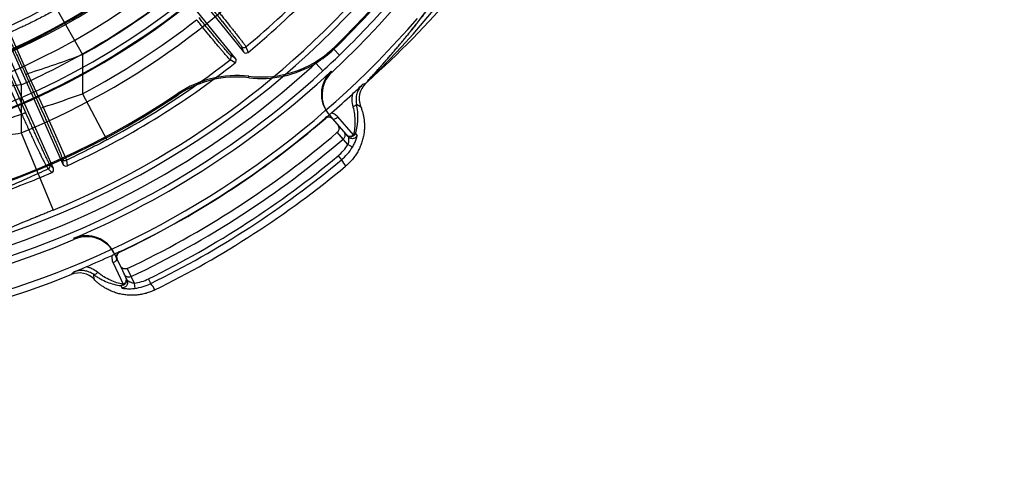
# Model space of a CAD drawing. Header units: millimetres. Extents: x 0 to 297, y 0 to 210.
# Tile 32 of 256: x 143.301 to 144.054, y 90.179 to 90.519. Entities that reach past the tile are written whole.
import ezdxf

# ---------------------------------------------------------------- set-up
doc = ezdxf.new("R2010")
doc.units = ezdxf.units.MM
doc.header["$LTSCALE"] = 16.335
doc.layers.get('0').update_dxf_attribs({"linetype": 'CONTINUOUS'})
for name, color, linetype in [('01_GLOBAL', 7, 'CONTINUOUS'), ('INTFCLR_1', 7, 'CONTINUOUS'), ('INTFCLR_144815', 7, 'CONTINUOUS')]:
    doc.layers.add(name, color=color, linetype=linetype)

msp = doc.modelspace()

# ---------------------------------------------------------------- linework, layer by layer
at = {"color": 7, "linetype": 'Continuous'}
msp.add_circle((144.2368034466, 92.193132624), 3.04, dxfattribs=at)
at = {"color": 9, "linetype": 'Continuous'}
msp.add_arc((144.2368034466, 92.193132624), 3.001038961, 182.9674534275, 267.0325465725, dxfattribs=at)
at = {"layer": '01_GLOBAL', "color": 7, "linetype": 'Continuous'}
msp.add_circle((144.2368034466, 92.193132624), 3.08, dxfattribs=at)
at = {"layer": 'INTFCLR_1', "color": 6, "linetype": 'Continuous'}
for radius in [0.4827613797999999, 0.4587930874]:
    msp.add_arc((143.076579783, 90.97690896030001), radius, 270, 90.00000002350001, dxfattribs=at)
at = {"layer": 'INTFCLR_144815', "color": 6, "linetype": 'Continuous'}
for p, q in [((143.402868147, 90.5803324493), (143.4721396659, 90.49478924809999)), ((143.4659224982, 90.4897546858), (143.3966509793, 90.5752978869)), ((143.2891085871, 90.5093958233), (143.3338795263, 90.4088386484)), ((143.3265711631, 90.40558475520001), (143.281800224, 90.5061419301)), ((143.4760669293, 90.4750253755), (143.4761548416, 90.4761713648)), ((143.4220944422, 90.4631180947), (143.4219834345, 90.4620339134)), ((143.5346381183, 90.44402584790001), (143.5345803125, 90.44397711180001)), ((143.5380090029, 90.44609536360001), (143.5402373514, 90.4435319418)), ((143.5561351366, 90.4313681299), (143.5442090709, 90.44507246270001)), ((143.3752574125, 90.3363927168), (143.3738219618, 90.3394710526)), ((143.3776554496, 90.3312501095), (143.3753259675, 90.33624570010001)), ((143.3771516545, 90.3417417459), (143.3770836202, 90.34170876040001)), ((143.3722346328, 90.3333909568), (143.3799033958, 90.3169218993))]:
    msp.add_line(p, q, dxfattribs=at)
at = {"layer": 'INTFCLR_144815', "color": 9, "linetype": 'Continuous'}
for p, q in [((143.2760151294, 90.52811619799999), (143.3019693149, 90.4697110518)), ((143.3291708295, 90.5275580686), (143.3487444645, 90.4927372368)), ((143.292964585, 90.5096316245), (143.3068251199, 90.478351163)), ((143.4705368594, 90.4990432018), (143.4721396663, 90.49478924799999)), ((143.4739334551, 90.4987099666), (143.4755334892, 90.4944480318)), ((143.5412115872, 90.49697016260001), (143.5412797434, 90.49820291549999)), ((143.5455979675, 90.4924392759), (143.5412116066, 90.49697014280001)), ((143.3487444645, 90.4927372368), (143.3487444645, 90.46269601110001)), ((143.4655506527, 90.4863640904), (143.4617145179, 90.488815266)), ((143.4659224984, 90.4897546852), (143.4620947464, 90.4922069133)), ((143.527358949, 90.4862311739), (143.5327710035, 90.4803400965)), ((143.30682512, 90.4783511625), (143.3186739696, 90.4524273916)), ((143.5392067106, 90.4800295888), (143.5397775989, 90.4794164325)), ((143.302438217, 90.4471507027), (143.290586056, 90.473480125)), ((143.3055565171, 90.44812672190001), (143.2939413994, 90.4744561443)), ((143.3054713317, 90.4773751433), (143.3170832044, 90.4514513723)), ((143.5653861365, 90.4706253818), (143.563030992, 90.4697723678)), ((143.3019693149, 90.4697110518), (143.3019693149, 90.43276388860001)), ((143.3487444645, 90.46269601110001), (143.3674308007, 90.4273910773)), ((143.3170832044, 90.4514513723), (143.3186739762, 90.4524273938)), ((143.3186739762, 90.4524273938), (143.3366558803, 90.41186557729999)), ((143.5585221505, 90.4548643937), (143.561659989, 90.45312898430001)), ((143.5347172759, 90.4438186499), (143.5345807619, 90.443977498)), ((143.5380090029, 90.44609536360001), (143.5374590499, 90.4467280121)), ((143.5402373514, 90.4435319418), (143.5522104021, 90.4297585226)), ((143.5483074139, 90.42811748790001), (143.5438103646, 90.43329075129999)), ((143.551957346, 90.42395261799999), (143.5438270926, 90.43330540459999)), ((143.3019693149, 90.43276388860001), (143.326427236, 90.37371652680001)), ((143.5590279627, 90.4311560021), (143.5577630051, 90.43253225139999)), ((143.5553508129, 90.4218587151), (143.5519573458, 90.4239526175)), ((143.3334616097, 90.4130667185), (143.3338795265, 90.4088386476)), ((143.3366558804, 90.41186557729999), (143.3370693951, 90.4076306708)), ((143.5443787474, 90.4152162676), (143.5469295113, 90.4121535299)), ((143.325334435, 90.4024059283), (143.3227053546, 90.40528276)), ((143.3265711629, 90.40558475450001), (143.3239496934, 90.4084601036)), ((143.3426622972, 90.35140825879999), (143.3423343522, 90.3521791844)), ((143.3738219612, 90.3394710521), (143.373467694, 90.3402307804)), ((143.3753259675, 90.33624570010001), (143.3752574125, 90.3363927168)), ((143.3771511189, 90.3417414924), (143.3772407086, 90.3415521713)), ((143.3776554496, 90.3312501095), (143.3829701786, 90.3198526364)), ((143.3831397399, 90.32895381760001), (143.3883770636, 90.3177223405)), ((143.3831599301, 90.3289631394), (143.3860568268, 90.32275072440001)), ((143.3420145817, 90.3262426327), (143.3402773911, 90.3244380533)), ((143.3577767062, 90.3207256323), (143.3574676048, 90.32429804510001)), ((143.4012010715, 90.3175163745), (143.3994406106, 90.32109234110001)), ((143.3781778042, 90.3159082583), (143.3789205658, 90.314192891)), ((143.3883770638, 90.3177223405), (143.3889096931, 90.3137705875))]:
    msp.add_line(p, q, dxfattribs=at)
at = {"layer": 'INTFCLR_144815', "color": 6, "linetype": 'Continuous'}
for radius in [0.5104906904, 0.4864760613]:
    msp.add_circle((143.076579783, 90.97690896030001), radius, dxfattribs=at)
for centre, radius, start, end in [((143.076579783, 90.97690896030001), 0.7037433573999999, 313.9937911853, 154.5150993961), ((143.076579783, 90.97690896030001), 0.6797433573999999, 312.9543589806, 154.5144414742), ((143.076579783, 90.97690896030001), 0.6572577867, 282.2440355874, 71.2863570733), ((143.076579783, 90.97690896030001), 0.5288304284, 45.0000000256, 314.9999999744), ((143.076579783, 90.97690896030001), 0.5278840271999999, 44.999999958, 315.000000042), ((143.076579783, 90.97690896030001), 0.5271191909, 44.99999997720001, 315.0000000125), ((143.076579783, 90.97690896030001), 0.6797433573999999, 205.4855585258, 293.0456409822), ((143.076579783, 90.97690896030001), 0.7037433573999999, 205.4849006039, 292.0062088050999), ((143.076579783, 90.97690896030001), 0.6260452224, 309.5878226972, 323.4121773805), ((143.076579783, 90.97690896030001), 0.5688380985, 259.4836750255, 310.0313711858), ((143.0765797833, 90.9769089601), 0.6679999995, 314.0715893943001, 319.1075185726), ((143.076579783, 90.97690896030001), 0.6671623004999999, 314.1494324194, 319.1799903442), ((143.4740056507, 90.4962983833), 0.0023998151, 218.9645712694, 309.5465508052), ((143.4855590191, 90.55445461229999), 0.08001045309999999, 301.4954530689, 314.0723645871), ((143.4855549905, 90.555609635), 0.0800048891, 305.2137929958, 314.1482256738), ((143.076579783, 90.97690896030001), 0.6260452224, 294.5878227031, 308.4121772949), ((143.4640583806, 90.48824324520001), 0.0023998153, 308.4534414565, 39.0353989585), ((143.4855998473, 90.554379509), 0.0799248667, 263.1498085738, 301.4986237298), ((143.4855895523, 90.55554053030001), 0.079928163, 263.220990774, 305.2221155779), ((143.076579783, 90.97690896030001), 0.6789055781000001, 293.0433107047, 312.9566892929), ((143.5555721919, 90.4624741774), 0.024000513, 132.957954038, 221.0011730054), ((143.5561223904, 90.4618415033), 0.0240006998, 132.9560125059, 221.0007423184), ((143.4665347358, 90.3956422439), 0.0799537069, 83.15280260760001, 123.8630934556), ((143.46672045, 90.3967765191), 0.0799537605, 83.22338960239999, 123.9275501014), ((143.576501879, 90.45911293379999), 0.016003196, 133.9956224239, 201.9582976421), ((143.076579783, 90.97690896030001), 0.6191619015, 259.4503932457, 303.9200871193), ((142.8740123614, 91.1953555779), 1.0006090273, 312.9164452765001, 313.519350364), ((143.076579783, 90.97690896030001), 0.62, 259.2774523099, 303.8556636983), ((143.0765797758, 90.9769089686), 0.7026961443, 311.1884558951, 312.9488442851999), ((143.076579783, 90.97690896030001), 0.7029048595, 295.3242082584, 310.6757917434), ((143.5373248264, 90.4407852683), 0.0040000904, 40.9991062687, 130.6745156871), ((143.076579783, 90.97690896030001), 0.7168158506, 295.3197252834, 310.6802747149), ((143.076579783, 90.97690896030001), 0.7236705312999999, 295.3184492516, 310.6815507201), ((143.3243793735, 90.4046072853), 0.0023998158, 293.4534645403, 24.03538275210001), ((143.3360725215, 90.409813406), 0.0023998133, 203.9645190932, 294.5465851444), ((143.076579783, 90.97690896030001), 0.7407371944, 296.2550977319, 309.7449022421), ((143.076579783, 90.97690896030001), 0.6260452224, 289.1168386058, 293.4121773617), ((143.3517154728, 90.3300878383), 0.0240007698, 24.99938302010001, 113.041529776), ((143.352069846, 90.3293284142), 0.0240005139, 24.9988321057, 113.0443770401), ((143.0765797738, 90.97690898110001), 0.7026961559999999, 293.0511557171, 294.8115440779), ((143.3789524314, 90.3379358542), 0.0040011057, 115.3381867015, 204.9883974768), ((142.9677963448, 91.23085002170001), 0.9789556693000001, 292.4739148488, 293.0901555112), ((143.3462733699, 90.3096007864), 0.0160031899, 44.0417283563, 112.0044295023)]:
    msp.add_arc(centre, radius, start, end, dxfattribs=at)
at = {"layer": 'INTFCLR_144815', "color": 9, "linetype": 'Continuous'}
for centre, radius, start, end in [((143.076579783, 90.97690896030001), 0.6528896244, 292.4997540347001, 54.0964566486), ((143.0765826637, 90.97691030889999), 0.5889741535, 292.4997540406, 54.09645665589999), ((143.076579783, 90.97690896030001), 0.6743078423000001, 203.8278898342, 312.5732768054), ((143.076579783, 90.97690896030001), 0.6663072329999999, 203.8266800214, 313.0809380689), ((143.076579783, 90.97690896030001), 0.6983060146, 203.8266800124, 319.1799903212), ((143.0752998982, 91.0212181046), 0.7370352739, 311.8235167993, 326.745087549), ((143.076579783, 90.97690896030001), 0.6217428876, 309.724476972, 323.2755230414), ((143.076579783, 90.97690896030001), 0.5429069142, 258.4596803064, 309.0091107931), ((143.076579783, 90.97690896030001), 0.5641372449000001, 259.4138369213, 309.1798196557), ((143.076579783, 90.97690896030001), 0.5550226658, 293.9594928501, 308.3380929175), ((143.0765797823, 90.9769089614), 0.5554240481, 299.3413979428, 308.1279733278), ((143.076579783, 90.97690896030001), 0.5681348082, 259.4138369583, 309.1798197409), ((143.0765797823, 90.9769089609), 0.6743062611, 314.0715894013, 319.1075185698), ((143.0765797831, 90.9769089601), 0.581797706, 297.8915524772, 308.1675063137), ((143.4723999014, 90.5005572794), 0.0024008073, 219.1004513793, 309.6978898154), ((143.0711204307, 91.2334172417), 0.7910002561, 287.3365010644, 290.5471625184), ((143.076579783, 90.97690896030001), 0.6217428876, 297.8915524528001, 308.2755230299), ((143.4602264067, 90.49069937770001), 0.0024008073, 308.3024227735, 38.8995485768), ((143.0758506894, 90.9775870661), 0.6753005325, 312.5799076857, 314.0760159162), ((142.8235464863, 91.9515516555), 1.5787729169, 288.2772451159, 289.4304359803), ((143.076579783, 90.97690896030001), 0.7026954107, 295.3242563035, 310.6757436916), ((143.5213977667, 90.4428070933), 0.0359079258, 309.79162867, 328.326479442), ((143.5213770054, 90.4428319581), 0.0399261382, 309.7914037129, 328.3114869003), ((143.3356530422, 90.41404701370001), 0.0024008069, 204.1004374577, 294.6889334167), ((143.0765797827, 90.9769089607), 0.73098191, 296.2111854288, 309.7888145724), ((143.0765797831, 90.9769089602), 0.7349677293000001, 296.2111854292, 309.7888145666), ((143.5872599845, 90.43602677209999), 0.04686659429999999, 210.6230078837, 217.7146727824), ((143.3217548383, 90.407487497), 0.0024008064, 293.3220622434, 23.8995794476), ((143.383582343, 90.3533087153), 0.0359079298, 277.6735207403, 296.208369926), ((143.3835680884, 90.35333774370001), 0.0399260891, 277.6885026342, 296.2085982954), ((143.3630116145, 90.29039749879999), 0.0468387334, 28.2832155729, 35.3791040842)]:
    msp.add_arc(centre, radius, start, end, dxfattribs=at)
at = {"layer": 'INTFCLR_144815', "color": 7, "linetype": 'Continuous'}
for points, knots in [([(143.5667831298, 90.4719778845), (143.5664835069, 90.4716870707), (143.5676841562, 90.4733679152), (143.568242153, 90.4738536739), (143.5691769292, 90.4749226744), (143.5701349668, 90.4759693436), (143.5711279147, 90.47707123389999), (143.5720603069, 90.4781034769), (143.5729081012, 90.47904468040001), (143.5738711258, 90.4801162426), (143.5749591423, 90.48133088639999), (143.5762121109, 90.4827354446), (143.5776287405, 90.4843313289), (143.5792372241, 90.48615375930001), (143.5810501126, 90.48822149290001), (143.5830387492, 90.4905072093), (143.5851971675, 90.49300938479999), (143.5874836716, 90.4956849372), (143.5899113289, 90.4985546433), (143.5924392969, 90.50157552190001), (143.5950569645, 90.50473963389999), (143.5977445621, 90.50802744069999), (143.6005182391, 90.5114634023), (143.6033914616, 90.51507001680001), (143.6063396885, 90.51882280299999), (143.6093199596, 90.52267148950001), (143.6123182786, 90.5266005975), (143.6153576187, 90.53064387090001), (143.6184787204, 90.5348614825), (143.6205757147, 90.5377418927), (143.6216420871, 90.53921912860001)], [0, 0, 0, 0, 0.0144254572, 0.0291126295, 0.0419117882, 0.0593068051, 0.0796195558, 0.0926915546, 0.1074490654, 0.1233604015, 0.1424723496, 0.1637836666, 0.1883876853, 0.2161952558, 0.2477606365, 0.2833918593, 0.3208655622, 0.361923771, 0.4049820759, 0.4507247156, 0.4980103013, 0.5468545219, 0.5974322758, 0.6505656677, 0.7061607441, 0.7623065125, 0.8187332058, 0.8769110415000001, 0.9370564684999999, 1, 1, 1, 1]), ([(143.6216420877, 90.53921912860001), (143.6206707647, 90.5378736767), (143.6188352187, 90.53535033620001), (143.616218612, 90.53180448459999), (143.613889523, 90.5286875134), (143.6118074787, 90.5259317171), (143.6099350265, 90.52347749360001), (143.6082499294, 90.5212880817), (143.6067151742, 90.5193095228), (143.6053003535, 90.5174984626), (143.6040003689, 90.5158453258), (143.6028246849, 90.51435911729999), (143.6017795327, 90.5130448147), (143.6008433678, 90.5118730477), (143.6000042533, 90.510827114), (143.5990563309, 90.5096499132), (143.5980472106, 90.50840255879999), (143.5970042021, 90.5071201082), (143.5961554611, 90.5060810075), (143.5953787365, 90.50513341), (143.5944537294, 90.5040087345), (143.5937534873, 90.50316143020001), (143.5933210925, 90.50263974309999)], [0, 0, 0, 0, 0.1075919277, 0.2023098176, 0.2857189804, 0.3598723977, 0.4262472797, 0.4858661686, 0.5390028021, 0.5885999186, 0.6348725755, 0.6753573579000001, 0.7114656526, 0.7437466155, 0.7726002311, 0.7984069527, 0.841741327, 0.8766263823, 0.9055845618, 0.9287309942, 0.9560675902, 1, 1, 1, 1]), ([(143.5933210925, 90.50263974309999), (143.5927383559, 90.50193663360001), (143.5916054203, 90.5005750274), (143.5899553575, 90.498606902), (143.5884222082, 90.49679106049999), (143.586995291, 90.49511184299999), (143.5855861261, 90.493463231), (143.5840834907, 90.49171572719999), (143.5824699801, 90.4898516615), (143.5808387, 90.48797994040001), (143.5792650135, 90.48618582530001), (143.5777592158, 90.4844791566), (143.5763489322, 90.48288945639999), (143.57507035, 90.4814550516), (143.573957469, 90.480211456), (143.5729800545, 90.4791225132), (143.5721243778, 90.47817204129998), (143.5711775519, 90.4771202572), (143.5701867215, 90.4760317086), (143.5691976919, 90.4749110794), (143.5683231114, 90.4740171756), (143.567595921, 90.4729285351), (143.5668830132, 90.4728416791), (143.5667186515, 90.4719152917), (143.5667831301, 90.4719778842)], [0, 0, 0, 0, 0.0674525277, 0.1308341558, 0.1897039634, 0.2429898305, 0.2935995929, 0.3498983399, 0.4132232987, 0.4757015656, 0.5332879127, 0.5894974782, 0.6438139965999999, 0.6902550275, 0.7314279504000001, 0.7670818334, 0.7983320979, 0.8259053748, 0.8715586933, 0.9073524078, 0.9353947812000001, 0.9664480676, 0.9933623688, 1, 1, 1, 1])]:
    msp.add_open_spline(points, degree=3, knots=knots, dxfattribs=at)
at = {"layer": 'INTFCLR_144815', "color": 9, "linetype": 'Continuous'}
for points, knots in [([(143.3291708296, 90.5275580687), (143.3261109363, 90.52583803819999), (143.3199874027, 90.5225017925), (143.3130131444, 90.5189403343), (143.3083710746, 90.516668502), (143.3058899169, 90.5154750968), (143.303616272, 90.5144027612), (143.2992658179, 90.51238695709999), (143.2958411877, 90.5108637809), (143.292964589, 90.50963162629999)], [0, 0, 0, 0, 0.2605327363, 0.5175078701, 0.5811533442, 0.6441221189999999, 0.7218571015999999, 0.7677317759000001, 1, 1, 1, 1]), ([(143.447382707, 90.5286245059), (143.4488691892, 90.52678885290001), (143.4510766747, 90.5240537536), (143.4536335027, 90.520869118), (143.4550602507, 90.5190871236), (143.4570806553, 90.51655881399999), (143.4593457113, 90.51371110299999), (143.461539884, 90.5109325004), (143.4626992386, 90.50945819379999), (143.4642171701, 90.50752214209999), (143.4656506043, 90.50568028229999), (143.4669957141, 90.5039310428), (143.4677224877, 90.5029773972), (143.4687292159, 90.50166581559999), (143.4696837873, 90.5002856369), (143.470411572, 90.49937557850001), (143.4705368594, 90.4990432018)], [0, 0, 0, 0, 0.1885916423, 0.2806293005, 0.326079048, 0.370855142, 0.5390330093, 0.6165989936, 0.6535360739, 0.6887817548, 0.8130239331, 0.8398896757, 0.8649486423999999, 0.9087902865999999, 0.9716394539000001, 1, 1, 1, 1]), ([(143.4492475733, 90.5301346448), (143.4508305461, 90.5281831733), (143.4531816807, 90.52527576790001), (143.4559054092, 90.52189091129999), (143.4574254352, 90.51999700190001), (143.4595779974, 90.5173100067), (143.4619913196, 90.5142836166), (143.4643300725, 90.511331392), (143.4655659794, 90.5097651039), (143.467184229, 90.50770837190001), (143.4687129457, 90.5057521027), (143.470147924, 90.5038945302), (143.4709234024, 90.50288187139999), (143.4719969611, 90.50148931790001), (143.4730197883, 90.5000252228), (143.4737943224, 90.49906092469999), (143.4739334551, 90.4987099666)], [0, 0, 0, 0, 0.1886030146, 0.2806470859, 0.3260987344, 0.3708767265, 0.5390619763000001, 0.616631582, 0.6535697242, 0.6888152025, 0.8130592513, 0.8399245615, 0.8649830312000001, 0.9088242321, 0.971663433, 1, 1, 1, 1]), ([(143.4617145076, 90.48881525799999), (143.4614040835, 90.4890216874), (143.4609354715, 90.489605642), (143.4601105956, 90.4904840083), (143.4587318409, 90.4920775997), (143.4570860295, 90.49399510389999), (143.4554877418, 90.4958930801), (143.4544189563, 90.4971674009), (143.4525854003, 90.4993613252), (143.4506882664, 90.5016488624), (143.4487264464, 90.5040265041), (143.4472954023, 90.5057644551), (143.4446764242, 90.5089548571), (143.4420226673, 90.5122062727), (143.4397019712, 90.5150609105), (143.4381062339, 90.5170269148), (143.436908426, 90.51850636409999), (143.4361090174, 90.51949525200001)], [0, 0, 0, 0, 0.0279810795, 0.0550441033, 0.090861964, 0.1859105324, 0.2448424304, 0.2770737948, 0.3107485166, 0.4594481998, 0.5001336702, 0.5421146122, 0.6284252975, 0.8099465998, 0.8571241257, 0.9045572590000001, 1, 1, 1, 1]), ([(143.4620947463, 90.4922069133), (143.4617994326, 90.49239616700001), (143.4613566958, 90.49294579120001), (143.4605773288, 90.4937676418), (143.4592765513, 90.49526229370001), (143.4577254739, 90.49706134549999), (143.4562191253, 90.498842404), (143.4552121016, 90.5000383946), (143.4534847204, 90.5020976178), (143.451697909, 90.5042451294), (143.449850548, 90.50647757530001), (143.4485031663, 90.50810952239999), (143.4460375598, 90.51110552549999), (143.4435393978, 90.5141589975), (143.4413551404, 90.51684014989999), (143.4398533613, 90.5186867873), (143.4387261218, 90.5200764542), (143.4379738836, 90.5210053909)], [0, 0, 0, 0, 0.0280049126, 0.055077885, 0.0908959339, 0.1859460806, 0.2448786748, 0.277109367, 0.3107821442, 0.4594772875, 0.5001609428, 0.5421399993, 0.6284470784, 0.8099581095, 0.8571324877, 0.9045628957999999, 1, 1, 1, 1]), ([(143.2917795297, 90.50648076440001), (143.2919679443, 90.5062744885), (143.2923702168, 90.5054738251), (143.2929915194, 90.5043281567), (143.2936719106, 90.5029426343), (143.294633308, 90.500972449), (143.2955458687, 90.4990493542), (143.2963992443, 90.49723494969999), (143.2970659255, 90.4958105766), (143.2983449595, 90.4930604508), (143.2996577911, 90.4902063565), (143.3008337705, 90.4876326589), (143.3016860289, 90.485762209), (143.3032388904, 90.4823404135), (143.304572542, 90.4793794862), (143.3054713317, 90.4773751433)], [0, 0, 0, 0, 0.0260489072, 0.0822538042, 0.1223051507, 0.1697586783, 0.2867389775, 0.3207346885, 0.3567163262, 0.4333745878, 0.6035331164, 0.6496342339, 0.6972107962, 0.7951849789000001, 1, 1, 1, 1]), ([(143.3054713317, 90.4773751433), (143.3054553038, 90.4774260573), (143.3055878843, 90.4775905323), (143.3060068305, 90.4779096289), (143.3064752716, 90.4781724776), (143.30682512, 90.4783511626)], [0, 0, 0, 0, 0.09437043, 0.305465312, 1, 1, 1, 1]), ([(143.3019693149, 90.4697110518), (143.2990832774, 90.4692829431), (143.2933377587, 90.4684444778), (143.2847583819, 90.4672240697), (143.2776594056, 90.4662433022), (143.2727205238, 90.46557547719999), (143.2699173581, 90.46520085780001), (143.2658010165, 90.4646547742), (143.2597834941, 90.4638719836), (143.2519815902, 90.4628896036), (143.2457053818, 90.4621255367), (143.2414461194, 90.4616215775), (143.2390937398, 90.46134738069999), (143.235772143, 90.4609644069), (143.2310870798, 90.46043822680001), (143.2252462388, 90.4598137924), (143.2211708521, 90.4594031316), (143.218661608, 90.4591630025), (143.2171701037, 90.45902345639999), (143.2148672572, 90.45881591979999), (143.2120231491, 90.45857947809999), (143.2095380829, 90.4584137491), (143.2079808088, 90.4583373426), (143.2070283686, 90.4583264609), (143.2064163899, 90.4583072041), (143.2061008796, 90.45838023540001)], [0, 0, 0, 0, 0.0906319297, 0.180366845, 0.2691893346, 0.3132462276, 0.33518282, 0.357040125, 0.4422352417, 0.5236835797, 0.6013090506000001, 0.6386361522, 0.6569147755, 0.6748773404, 0.7425007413, 0.8033643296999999, 0.8573484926, 0.8697370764, 0.8816668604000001, 0.9038821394, 0.9415641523, 0.970303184, 0.9812813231, 0.9899399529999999, 1, 1, 1, 1]), ([(143.5630309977, 90.4697723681), (143.5625528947, 90.46931381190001), (143.5616341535, 90.46831582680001), (143.5604492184, 90.4666448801), (143.5594773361, 90.4648083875), (143.5587554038, 90.4628679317), (143.5582937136, 90.4608574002), (143.5580350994, 90.4581772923), (143.5582296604, 90.45615368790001), (143.5585221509, 90.4548643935)], [0, 0, 0, 0, 0.1221892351, 0.2494442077, 0.3768094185, 0.5043356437, 0.6302553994, 0.7561507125, 1, 1, 1, 1]), ([(143.5553584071, 90.46256193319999), (143.5552371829, 90.4619686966), (143.5550739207, 90.4609268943), (143.5549570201, 90.4594268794), (143.5549250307, 90.45675537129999), (143.555252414, 90.4545242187), (143.5557165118, 90.4528127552)], [0, 0, 0, 0, 0.1847880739, 0.3212892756, 0.4588243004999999, 1, 1, 1, 1]), ([(143.3024382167, 90.4471507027), (143.3027518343, 90.44731346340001), (143.3034071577, 90.4476200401), (143.3043840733, 90.447990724), (143.3050247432, 90.4481560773), (143.3055050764, 90.4482161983), (143.305556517, 90.44812672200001)], [0, 0, 0, 0, 0.3196557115, 0.6625196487, 0.9066289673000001, 1, 1, 1, 1]), ([(143.3239496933, 90.4084601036), (143.3236897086, 90.40874551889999), (143.3233678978, 90.4094523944), (143.3227685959, 90.41055458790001), (143.3217861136, 90.41255622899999), (143.3206116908, 90.41498851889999), (143.3194725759, 90.41740728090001), (143.3187029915, 90.41905203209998), (143.3173683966, 90.421919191), (143.3159901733, 90.42491456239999), (143.3145663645, 90.4280332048), (143.3135248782, 90.4303219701), (143.3121900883, 90.4332690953), (143.3108396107, 90.43626810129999), (143.309737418, 90.43872584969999), (143.3080587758, 90.44247934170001), (143.3066653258, 90.445616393), (143.305556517, 90.44812672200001)], [0, 0, 0, 0, 0.0264830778, 0.052147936, 0.0864824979, 0.1791931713, 0.2375592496, 0.2698482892, 0.3037589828, 0.4544952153, 0.4960234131, 0.538924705, 0.6269848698, 0.7179512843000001, 0.7645388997, 0.811752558, 1, 1, 1, 1]), ([(143.3170832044, 90.4514513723), (143.3181457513, 90.4490766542), (143.319727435, 90.4455238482), (143.3215568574, 90.4413832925), (143.3225838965, 90.4390495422), (143.3240416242, 90.4357280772), (143.3254591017, 90.4324768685), (143.3268313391, 90.4293023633), (143.3276614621, 90.4273750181), (143.3286292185, 90.4251157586), (143.3295458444, 90.4229558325), (143.3302218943, 90.4213512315), (143.3310452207, 90.4193766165), (143.3320559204, 90.4169973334), (143.3329209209, 90.4146086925), (143.3334237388, 90.4134459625), (143.3334616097, 90.4130667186)], [0, 0, 0, 0, 0.1869740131, 0.2794961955, 0.3253291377, 0.3702216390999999, 0.5401846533, 0.5802311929, 0.6187731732, 0.6910030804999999, 0.7568690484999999, 0.7874105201, 0.8161306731, 0.9106767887, 0.9726085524, 1, 1, 1, 1]), ([(143.5442089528, 90.4450725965), (143.5438459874, 90.445489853), (143.5430423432, 90.4462698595), (143.5414381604, 90.44737157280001), (143.5401328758, 90.4478975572), (143.5393318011, 90.448096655)], [0, 0, 0, 0, 0.285235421, 0.5742644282, 1, 1, 1, 1]), ([(143.5585221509, 90.4548643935), (143.5585678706, 90.45457878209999), (143.5580253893, 90.45380928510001), (143.5569748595, 90.45326640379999), (143.5561067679, 90.4529317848), (143.5557164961, 90.45281275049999)], [0, 0, 0, 0, 0.2389403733, 0.6629436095, 1, 1, 1, 1]), ([(143.5557164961, 90.45281275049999), (143.5562213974, 90.4509320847), (143.5569797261, 90.4472136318), (143.5573178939, 90.4425404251), (143.5572419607, 90.43894401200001), (143.5569605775, 90.43551732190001), (143.5565231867, 90.43299988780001), (143.5561351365, 90.4313681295)], [0, 0, 0, 0, 0.2697162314, 0.5239746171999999, 0.6472094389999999, 0.7676811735, 1, 1, 1, 1]), ([(143.5577630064, 90.43253226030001), (143.5582628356, 90.434239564), (143.5588664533, 90.43687332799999), (143.5593595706, 90.4404654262), (143.5596424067, 90.44420537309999), (143.5595463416, 90.4490474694), (143.5589578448, 90.4529163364), (143.5585221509, 90.4548643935)], [0, 0, 0, 0, 0.2364538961, 0.3580528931, 0.4817206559, 0.7346738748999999, 1, 1, 1, 1]), ([(143.22890892, 90.42359337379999), (143.2291378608, 90.4238079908), (143.2298847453, 90.4242145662), (143.2313049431, 90.4248516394), (143.233344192, 90.4256278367), (143.2359691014, 90.4265499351), (143.238529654, 90.4273976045), (143.2405353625, 90.42804397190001), (143.2418013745, 90.4284470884), (143.2454713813, 90.4296071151), (143.2524402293, 90.4317454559), (143.2600781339, 90.4340551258), (143.2657208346, 90.43576455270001), (143.2698794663, 90.43702631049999), (143.2775654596, 90.4393669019), (143.2887941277, 90.4428274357), (143.2978737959, 90.4456914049), (143.3024382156, 90.4471507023)], [0, 0, 0, 0, 0.0121844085, 0.0324850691, 0.0607033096, 0.09674385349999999, 0.1405598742, 0.1654084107, 0.1785678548, 0.1921477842, 0.314855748, 0.4615989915, 0.5019751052, 0.5437824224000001, 0.6303381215, 0.8139362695, 1, 1, 1, 1]), ([(143.3024382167, 90.4471507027), (143.3036143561, 90.4444786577), (143.3050982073, 90.4411420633), (143.3068933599, 90.4371533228), (143.3080739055, 90.4345425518), (143.3095243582, 90.4313587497), (143.3109630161, 90.4282324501), (143.312088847, 90.4258061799), (143.3136320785, 90.422502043), (143.3151342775, 90.4193325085), (143.316602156, 90.4163054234), (143.3174516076, 90.4145700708), (143.3187194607, 90.41202310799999), (143.3199224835, 90.4096863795), (143.3208766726, 90.4079593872), (143.3213406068, 90.40714979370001), (143.3218177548, 90.4063547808), (143.3222886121, 90.4056890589), (143.3225717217, 90.40535393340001), (143.322705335, 90.4052827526)], [0, 0, 0, 0, 0.1880373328, 0.2351962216, 0.2817291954, 0.3725860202, 0.4605378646, 0.5033870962, 0.5448629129, 0.6954214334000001, 0.7292935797, 0.7615470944, 0.8198650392, 0.9125409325, 0.9308093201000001, 0.9469166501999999, 0.9726909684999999, 0.9902491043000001, 1, 1, 1, 1]), ([(143.5402363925, 90.44353110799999), (143.5397428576, 90.44409885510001), (143.5387127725, 90.44476027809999), (143.5366825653, 90.4450532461), (143.5353462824, 90.4445741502), (143.5346569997, 90.44400412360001)], [0, 0, 0, 0, 0.3692307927, 0.5609853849, 1, 1, 1, 1]), ([(143.5402363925, 90.44353110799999), (143.5405770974, 90.44313950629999), (143.5418610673, 90.4434834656), (143.5430469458, 90.4441561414), (143.5438374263, 90.4447490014), (143.5442089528, 90.4450725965)], [0, 0, 0, 0, 0.3513407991, 0.6665120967, 1, 1, 1, 1]), ([(143.2061008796, 90.41891931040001), (143.2064083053, 90.4190635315), (143.2073796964, 90.4192749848), (143.2092481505, 90.419668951), (143.2120093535, 90.4201373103), (143.214478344, 90.42053645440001), (143.2163913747, 90.4208335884), (143.2178701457, 90.42106074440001), (143.2207131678, 90.4214896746), (143.2251219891, 90.4221363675), (143.2309042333, 90.4229633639), (143.2355457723, 90.4236161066), (143.2388373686, 90.4240758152), (143.2411686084, 90.4244004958), (143.2453964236, 90.4249872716), (143.2516402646, 90.4258487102), (143.259422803, 90.4269182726), (143.2654387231, 90.42774278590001), (143.2695620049, 90.4283084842), (143.272375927, 90.4286942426), (143.2773464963, 90.4293760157), (143.2845112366, 90.43035901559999), (143.2931999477, 90.43155471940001), (143.2990327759, 90.4323584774), (143.3019693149, 90.43276388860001)], [0, 0, 0, 0, 0.0105152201, 0.0304475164, 0.0593616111, 0.09711087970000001, 0.1079347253, 0.1193074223, 0.1434401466, 0.1969673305, 0.2572913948, 0.3243145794, 0.3421112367, 0.3602080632, 0.3972004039, 0.4742844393, 0.5553859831, 0.6404593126, 0.6623146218, 0.6842633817, 0.7284100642, 0.8176741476, 0.9082047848, 1, 1, 1, 1]), ([(143.3674308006, 90.4273910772), (143.3648241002, 90.4260113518), (143.3596315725, 90.4232971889), (143.3518553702, 90.41933170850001), (143.3442089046, 90.4155258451), (143.3391444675, 90.4130629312), (143.3366558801, 90.41186557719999)], [0, 0, 0, 0, 0.2566762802, 0.5098994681, 0.7596568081, 1, 1, 1, 1]), ([(143.5577630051, 90.43253225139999), (143.5575392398, 90.4318784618), (143.556729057, 90.43066700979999), (143.5547828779, 90.42971615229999), (143.5526225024, 90.42985667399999), (143.5514164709, 90.4306718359), (143.5509641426, 90.4311921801)], [0, 0, 0, 0, 0.2502110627, 0.5004235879, 0.7503535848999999, 1, 1, 1, 1]), ([(143.5509641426, 90.4311921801), (143.5512924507, 90.4308145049), (143.5520636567, 90.4303276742), (143.5532975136, 90.4301668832), (143.5546927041, 90.4303902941), (143.555627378, 90.4309303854), (143.5561351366, 90.4313681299)], [0, 0, 0, 0, 0.2637470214, 0.4523978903, 0.6466668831, 1, 1, 1, 1]), ([(143.5522104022, 90.4297585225), (143.5523078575, 90.42964641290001), (143.5523431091, 90.4291545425), (143.5524666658, 90.42832993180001), (143.5524743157, 90.4265032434), (143.5522741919, 90.42500103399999), (143.5519573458, 90.4239526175)], [0, 0, 0, 0, 0.0759547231, 0.2319541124, 0.4399788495, 1, 1, 1, 1]), ([(143.5590279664, 90.43115602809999), (143.5587192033, 90.4302078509), (143.5577142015, 90.42901147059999), (143.5560323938, 90.4284188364), (143.5542553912, 90.4283018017), (143.5528630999, 90.42900767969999), (143.5522104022, 90.4297585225)], [0, 0, 0, 0, 0.3611397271, 0.5004647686, 0.639695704, 1, 1, 1, 1]), ([(143.5553508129, 90.4218587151), (143.5556719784, 90.42237968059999), (143.5562743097, 90.4234239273), (143.5570654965, 90.4249945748), (143.5577278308, 90.4265048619), (143.5582523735, 90.4278925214), (143.5586223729, 90.4290345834), (143.5588532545, 90.42989831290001), (143.5589977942, 90.43050383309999), (143.5590364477, 90.4308796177), (143.5590706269, 90.43111052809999), (143.5590279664, 90.43115602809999)], [0, 0, 0, 0, 0.1821917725, 0.3586278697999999, 0.523329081, 0.672798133, 0.8003992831, 0.8796678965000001, 0.9407548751, 0.9814323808, 1, 1, 1, 1]), ([(143.5561351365, 90.4313681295), (143.5563242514, 90.4314147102), (143.5569673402, 90.4316147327), (143.5575715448, 90.4320871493), (143.5577630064, 90.43253226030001)], [0, 0, 0, 0, 0.2867132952, 1, 1, 1, 1]), ([(143.3227052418, 90.4052827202), (143.320138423, 90.4040935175), (143.3160495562, 90.4022168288), (143.3112183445, 90.40002474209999), (143.3082519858, 90.39868483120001), (143.3042272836, 90.39687064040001), (143.2987744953, 90.3944205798), (143.2938020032, 90.3921599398), (143.2911860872, 90.3909382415), (143.2902819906, 90.3905130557), (143.2888473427, 90.3898316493), (143.2865189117, 90.3886904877), (143.2842673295, 90.3875340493), (143.2826507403, 90.3864922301), (143.2821219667, 90.3860673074), (143.2819657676, 90.3858614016)], [0, 0, 0, 0, 0.1878043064, 0.2986727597, 0.3522025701, 0.4038913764, 0.5917525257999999, 0.7490642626, 0.7665072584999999, 0.7834206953, 0.8153926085, 0.8719306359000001, 0.9556887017, 0.982842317, 1, 1, 1, 1]), ([(143.326427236, 90.37371652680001), (143.3253423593, 90.37326715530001), (143.3231872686, 90.3723762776), (143.3199757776, 90.37105366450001), (143.3173269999, 90.3699663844), (143.3154891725, 90.36921340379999), (143.3144487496, 90.3687874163), (143.3129240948, 90.3681634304), (143.3106991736, 90.3672535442), (143.3078202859, 90.36607572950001), (143.3055104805, 90.3651282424), (143.3037358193, 90.36439722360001), (143.3020791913, 90.3637121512), (143.3001456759, 90.36290705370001), (143.2980039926, 90.3620020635), (143.296371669, 90.3612973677), (143.2951913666, 90.3607746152), (143.294194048, 90.36032409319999), (143.2931397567, 90.3598297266), (143.2921086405, 90.35931354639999), (143.291409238, 90.35890622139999), (143.2910446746, 90.3586574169), (143.2909469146, 90.3585325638)], [0, 0, 0, 0, 0.0912026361, 0.1811193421, 0.2697549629, 0.3135855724, 0.3353757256, 0.3570734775, 0.4415359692, 0.5220727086, 0.5986602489, 0.6354406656, 0.6711428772, 0.7378950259, 0.7981106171, 0.8517241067, 0.8759793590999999, 0.8983743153, 0.9367064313, 0.9664911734, 0.987683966, 1, 1, 1, 1]), ([(143.3714556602, 90.3390766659), (143.3713111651, 90.3382624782), (143.3712615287, 90.33685518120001), (143.3716156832, 90.3349415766), (143.3720017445, 90.3338918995), (143.3722345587, 90.3333911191)], [0, 0, 0, 0, 0.4264869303, 0.7151701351, 1, 1, 1, 1]), ([(143.3722345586, 90.333391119), (143.3726812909, 90.3335989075), (143.3735444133, 90.3340799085), (143.3746412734, 90.33488966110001), (143.3754777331, 90.33592272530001), (143.3752585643, 90.3363932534)], [0, 0, 0, 0, 0.333487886, 0.6486591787, 1, 1, 1, 1]), ([(143.3770957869, 90.3416826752), (143.3766358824, 90.34145427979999), (143.3757899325, 90.3408015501), (143.3747399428, 90.3390098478), (143.3748365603, 90.33729824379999), (143.3752585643, 90.3363932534)], [0, 0, 0, 0, 0.2522763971, 0.5094208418, 1, 1, 1, 1]), ([(143.3574676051, 90.32429804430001), (143.3564075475, 90.3250905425), (143.3546376, 90.32609145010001), (143.3522892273, 90.32687584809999), (143.3496086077, 90.3274581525), (143.3461415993, 90.32752143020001), (143.3432642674, 90.3267525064), (143.3420145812, 90.3262426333)], [0, 0, 0, 0, 0.2444636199, 0.3703648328, 0.4562985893, 0.750706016, 1, 1, 1, 1]), ([(143.3604830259, 90.3260266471), (143.3591080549, 90.32714955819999), (143.35719978, 90.3283549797), (143.3547454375, 90.32941219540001), (143.3533294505, 90.3299148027), (143.3523129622, 90.3301887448), (143.351722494, 90.33031911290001)], [0, 0, 0, 0, 0.5417866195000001, 0.6792404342, 0.8154545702, 1, 1, 1, 1]), ([(143.3604830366, 90.3260266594), (143.3602155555, 90.325718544), (143.3595567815, 90.3250616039), (143.358633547, 90.3243227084), (143.3577099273, 90.3241401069), (143.3574676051, 90.32429804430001)], [0, 0, 0, 0, 0.3370563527, 0.7610594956, 1, 1, 1, 1]), ([(143.3574676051, 90.32429804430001), (143.358286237, 90.3236899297), (143.3595401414, 90.3228255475), (143.361258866, 90.3217675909), (143.363786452, 90.3203267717), (143.3676320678, 90.3185301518), (143.3728844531, 90.3168378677), (143.376422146, 90.3161451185), (143.378177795, 90.3159082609)], [0, 0, 0, 0, 0.1355380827, 0.2021990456, 0.2682008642, 0.5221846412, 0.7645453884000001, 1, 1, 1, 1]), ([(143.3799033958, 90.3169218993), (143.3782615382, 90.31722820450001), (143.374947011, 90.31806574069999), (143.3700336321, 90.31995238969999), (143.3664365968, 90.3218700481), (143.3640648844, 90.32338464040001), (143.3624406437, 90.3244968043), (143.3612561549, 90.3253964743), (143.3604830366, 90.3260266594)], [0, 0, 0, 0, 0.2313269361, 0.4721275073, 0.7273891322, 0.7941896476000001, 0.8618536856, 1, 1, 1, 1]), ([(143.3821673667, 90.3215742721), (143.3824587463, 90.3209494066), (143.3827128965, 90.3195160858), (143.3819625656, 90.3174853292), (143.3803023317, 90.3160941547), (143.3788660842, 90.3158467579), (143.3781778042, 90.3159082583)], [0, 0, 0, 0, 0.2496464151, 0.4995764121, 0.7497889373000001, 1, 1, 1, 1]), ([(143.3799033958, 90.3169218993), (143.3803039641, 90.31710439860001), (143.3809842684, 90.3175408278), (143.3817875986, 90.31840241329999), (143.3823110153, 90.3193944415), (143.3824922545, 90.3205114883), (143.3823186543, 90.3212498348), (143.3821673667, 90.3215742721)], [0, 0, 0, 0, 0.2312574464, 0.4179970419, 0.6138213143, 0.8119307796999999, 1, 1, 1, 1]), ([(143.378177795, 90.3159082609), (143.3783281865, 90.31590672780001), (143.379013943, 90.3160064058), (143.3795762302, 90.3165032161), (143.3799033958, 90.3169218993)], [0, 0, 0, 0, 0.2206078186, 1, 1, 1, 1]), ([(143.3829701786, 90.3198526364), (143.3833906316, 90.3189509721), (143.3834691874, 90.3173919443), (143.3826394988, 90.31581617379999), (143.381414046, 90.3145208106), (143.3799123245, 90.3140893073), (143.3789205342, 90.31419289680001)], [0, 0, 0, 0, 0.36030401, 0.499534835, 0.6388597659, 1, 1, 1, 1]), ([(143.3789205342, 90.31419289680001), (143.3789773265, 90.314060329), (143.379577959, 90.3140051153), (143.3803412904, 90.31377649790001), (143.3823928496, 90.3135483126), (143.3846273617, 90.3134424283), (143.3871115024, 90.313564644), (143.3883065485, 90.3136895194), (143.3889096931, 90.3137705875)], [0, 0, 0, 0, 0.0429563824, 0.1449835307, 0.2611389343, 0.6420844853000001, 0.8187368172, 1, 1, 1, 1]), ([(143.3883770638, 90.3177223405), (143.3880648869, 90.3177617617), (143.3871304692, 90.31791930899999), (143.385815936, 90.3183248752), (143.3844557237, 90.3188884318), (143.3836256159, 90.3194029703), (143.3830504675, 90.3196804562), (143.3829701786, 90.3198526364)], [0, 0, 0, 0, 0.1606996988, 0.4828113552, 0.7029926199, 0.9029743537, 1, 1, 1, 1])]:
    msp.add_open_spline(points, degree=3, knots=knots, dxfattribs=at)
at = {"layer": 'INTFCLR_144815', "color": 6, "linetype": 'Continuous'}
for points, knots in [([(143.5393317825, 90.448096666), (143.5389917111, 90.44779907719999), (143.5383196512, 90.4471942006), (143.5372334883, 90.4463183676), (143.5363441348, 90.4452291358), (143.5341778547, 90.444558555), (143.5346569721, 90.4440040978)], [0, 0, 0, 0, 0.218196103, 0.4425872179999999, 0.6461750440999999, 1, 1, 1, 1]), ([(143.5616599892, 90.4531289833), (143.5620346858, 90.4521990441), (143.5626717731, 90.4504266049), (143.5634106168, 90.4478152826), (143.5639691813, 90.4452282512), (143.564384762, 90.4424234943), (143.5646109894, 90.43922525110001), (143.5645602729, 90.4357329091), (143.5641844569, 90.43211135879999), (143.563481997, 90.42852942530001), (143.5624513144, 90.4250375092), (143.5611093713, 90.4216553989), (143.5594714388, 90.4184080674), (143.5575485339, 90.41532741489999), (143.555352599, 90.41244108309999), (143.5529043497, 90.4097632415), (143.5511155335, 90.4081305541), (143.5501853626, 90.4073570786)], [0, 0, 0, 0, 0.0596224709, 0.1118800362, 0.1612840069, 0.2169162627, 0.2803560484, 0.3517446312, 0.4243453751, 0.4965934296, 0.5685066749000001, 0.6405527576, 0.7126874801, 0.7845037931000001, 0.8562107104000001, 0.9280582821, 1, 1, 1, 1]), ([(143.5439599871, 90.43924953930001), (143.5443303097, 90.4388235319), (143.544896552, 90.4378830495), (143.5451909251, 90.4363854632), (143.5449797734, 90.43476006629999), (143.5443480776, 90.4337532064), (143.5438270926, 90.43330540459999)], [0, 0, 0, 0, 0.2584827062, 0.4904405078, 0.685411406, 1, 1, 1, 1]), ([(143.5487069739, 90.4337887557), (143.5489595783, 90.4334981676), (143.5494144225, 90.43279311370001), (143.5497623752, 90.4314980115), (143.5496196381, 90.42976644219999), (143.5488931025, 90.4286209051), (143.5483074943, 90.4281175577)], [0, 0, 0, 0, 0.1843087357, 0.3953700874, 0.630360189, 1, 1, 1, 1]), ([(143.3770958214, 90.3416826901), (143.3769308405, 90.3420341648), (143.3759058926, 90.34091506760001), (143.3748500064, 90.3407150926), (143.3732770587, 90.3398845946), (143.3721533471, 90.3393991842), (143.3714556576, 90.3390766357)], [0, 0, 0, 0, 0.1874752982, 0.3942852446, 0.6288630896, 1, 1, 1, 1]), ([(143.3831397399, 90.32895381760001), (143.3827175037, 90.3287540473), (143.3817152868, 90.3285102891), (143.380252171, 90.32874952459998), (143.3787369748, 90.3296019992), (143.377969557, 90.3305765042), (143.3776554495, 90.3312501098)], [0, 0, 0, 0, 0.2138153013, 0.4586049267, 0.6597878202, 1, 1, 1, 1]), ([(143.4042585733, 90.3125911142), (143.4031705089, 90.3120544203), (143.4009436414, 90.3110812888), (143.3974852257, 90.3099301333), (143.3939344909, 90.3090966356), (143.3903222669, 90.30859649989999), (143.3866811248, 90.30842695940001), (143.3830382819, 90.3085834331), (143.3794236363, 90.3090707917), (143.3758734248, 90.3098928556), (143.3724304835, 90.3110233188), (143.3692399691, 90.31239328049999), (143.3664249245, 90.3138962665), (143.3640457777, 90.31540937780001), (143.3619193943, 90.31696499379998), (143.3598368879, 90.3186994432), (143.3584756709, 90.32000320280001), (143.3577767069, 90.3207256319)], [0, 0, 0, 0, 0.0721489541, 0.144282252, 0.2164825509, 0.288735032, 0.3608365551, 0.432959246, 0.5052791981, 0.5774260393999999, 0.6493652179, 0.7205002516, 0.7836384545, 0.8389319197, 0.8880374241, 0.9402214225, 1, 1, 1, 1]), ([(143.3860567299, 90.3227506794), (143.3856795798, 90.3225722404), (143.3848603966, 90.3223319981), (143.3835824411, 90.3223750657), (143.3823767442, 90.3228137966), (143.3813674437, 90.3236023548), (143.3808903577, 90.32431282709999), (143.3807133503, 90.3246924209)], [0, 0, 0, 0, 0.1988946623, 0.3990593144, 0.5998090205, 0.8003411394, 1, 1, 1, 1])]:
    msp.add_open_spline(points, degree=3, knots=knots, dxfattribs=at)

doc.saveas('drawing.dxf')
